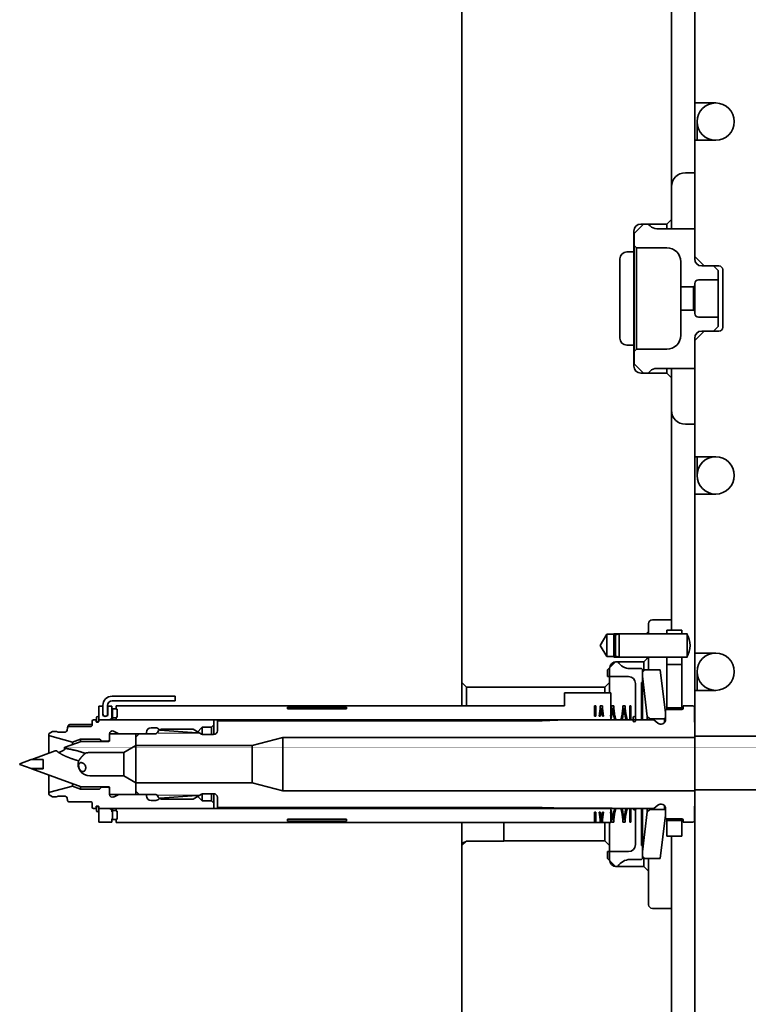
# Model space of a CAD drawing. Header units: millimetres. Extents: x 0 to 1189, y 0 to 841.
# Tile 17 of 28: x 868 to 947, y 303 to 409. Entities that reach past the tile are written whole.
import ezdxf

# ---------------------------------------------------------------- set-up
doc = ezdxf.new("R2010")
doc.units = ezdxf.units.MM
doc.layers.add('1', color=7, linetype='Continuous')

msp = doc.modelspace()

# ---------------------------------------------------------------- linework, layer by layer
at = {"layer": '1', "color": 253, "linetype": 'Continuous', "lineweight": 35}
for p, q in [((915.97, 419.85), (915.97, 337.35)), ((938.46, 413.1), (938.46, 387.1)), ((940.96, 392.1), (939.96, 392.1)), ((938.46, 387.1), (937.96, 386.6)), ((937.96, 386.6), (935.18, 386.6)), ((934.43, 385.85), (934.43, 383.6)), ((932.93, 382.85), (932.93, 374.35)), ((934.43, 383.6), (933.68, 383.6)), ((933.68, 373.6), (934.43, 373.6)), ((934.43, 373.6), (934.43, 371.34)), ((935.18, 370.59), (937.96, 370.59)), ((937.96, 370.59), (938.46, 370.09)), ((938.46, 370.09), (938.46, 344.1)), ((939.96, 365.1), (940.96, 365.1)), ((936.01, 343.7), (936.01, 342.85)), ((938.46, 344.1), (936.41, 344.1)), ((936.01, 342.85), (935.76, 342.6)), ((931.54, 342.55), (930.82, 341.35)), ((932.26, 342.55), (931.54, 342.55)), ((935.76, 342.6), (932.26, 342.6)), ((932.26, 342.6), (932.26, 342.55)), ((930.82, 341.35), (931.54, 340.15)), ((931.54, 340.15), (932.26, 340.15)), ((932.26, 340.15), (932.26, 340.09)), ((932.26, 340.09), (935.76, 340.09)), ((935.51, 339.6), (932.56, 339.6)), ((935.88, 339.97), (935.51, 339.6)), ((935.76, 340.09), (935.88, 339.97)), ((931.81, 338.85), (931.81, 337.35)), ((916.47, 336.85), (915.97, 337.35)), ((931.31, 336.85), (931.81, 337.35)), ((931.31, 336.85), (916.47, 336.85)), ((897.23, 334.71), (897.23, 334.52)), ((903.58, 334.71), (897.23, 334.71)), ((903.58, 334.52), (897.23, 334.52)), ((903.58, 334.52), (903.58, 334.71)), ((897.23, 322.67), (903.58, 322.67)), ((897.23, 322.67), (897.23, 322.48)), ((903.58, 322.48), (903.58, 322.67)), ((897.23, 322.48), (903.58, 322.48)), ((915.97, 322.32), (915.97, 320.13)), ((915.97, 319.85), (916.45, 320.32)), ((915.97, 319.85), (915.97, 303.6)), ((916.45, 320.32), (920.45, 320.32)), ((920.45, 320.32), (920.45, 320.35)), ((920.45, 320.35), (931.31, 320.35)), ((931.81, 319.85), (931.31, 320.35)), ((931.81, 319.85), (931.81, 318.34)), ((932.56, 317.59), (935.51, 317.59)), ((935.51, 317.59), (936.01, 317.09)), ((936.01, 317.09), (936.01, 313.5)), ((936.41, 313.1), (938.46, 313.1)), ((938.46, 313.1), (938.46, 303.6)), ((915.97, 303.6), (915.97, 237.35)), ((938.46, 303.6), (938.46, 244.1))]:
    msp.add_line(p, q, dxfattribs=at)
at = {"layer": '1', "color": 95, "linetype": 'Continuous', "lineweight": 35}
for p, q in [((940.96, 399.6), (940.96, 416.67)), ((940.96, 399.6), (943.21, 399.6)), ((940.96, 383.1), (940.96, 395.6)), ((940.96, 395.6), (943.21, 395.6)), ((941.96, 382.1), (940.96, 383.1)), ((943.56, 382.1), (941.96, 382.1)), ((943.96, 375.49), (943.96, 381.7)), ((940.96, 374.09), (941.96, 375.09)), ((941.96, 375.09), (943.56, 375.09)), ((940.96, 361.6), (940.96, 374.09)), ((943.21, 361.6), (940.96, 361.6)), ((940.96, 340.52), (940.96, 357.6)), ((943.21, 357.6), (940.96, 357.6)), ((943.21, 340.52), (940.96, 340.52)), ((940.96, 331.59), (940.96, 336.52)), ((943.21, 336.52), (940.96, 336.52)), ((955.96, 331.59), (940.96, 331.59)), ((940.96, 325.84), (953.09, 325.84)), ((940.96, 303.6), (940.96, 325.84)), ((940.96, 231.84), (940.96, 303.6))]:
    msp.add_line(p, q, dxfattribs=at)
at = {"layer": '1', "color": 3, "linetype": 'Continuous', "lineweight": 35}
for p, q in [((935.46, 386.6), (934.46, 385.6)), ((935.96, 386.6), (935.46, 386.6)), ((936.17, 386.39), (935.96, 386.6)), ((940.96, 386.1), (936.88, 386.1)), ((940.96, 382.85), (940.96, 386.1)), ((934.46, 385.6), (934.46, 384.3)), ((934.46, 384.3), (934.71, 384.05)), ((937.96, 384.05), (934.71, 384.05)), ((939.46, 379.85), (939.46, 382.55)), ((942.96, 382.1), (941.71, 382.1)), ((943.46, 381.6), (942.96, 382.1)), ((943.46, 380.6), (943.46, 381.6)), ((940.84, 379.85), (939.46, 379.85)), ((940.84, 379.85), (940.96, 379.97)), ((940.96, 380.2), (940.96, 379.97)), ((943.46, 380.6), (941.36, 380.6)), ((939.46, 374.65), (939.46, 377.35)), ((939.46, 377.35), (940.84, 377.35)), ((940.96, 377.22), (940.84, 377.35)), ((940.96, 377.22), (940.96, 377)), ((941.36, 376.6), (943.46, 376.6)), ((943.46, 375.6), (943.46, 376.6)), ((942.96, 375.1), (943.46, 375.6)), ((940.96, 371.1), (940.96, 374.35)), ((941.71, 375.1), (942.96, 375.1)), ((934.71, 373.15), (934.46, 372.9)), ((934.46, 372.9), (934.46, 371.6)), ((934.71, 373.15), (937.96, 373.15)), ((934.46, 371.6), (935.46, 370.6)), ((935.46, 370.6), (935.96, 370.6)), ((935.96, 370.6), (936.17, 370.8)), ((936.88, 371.1), (940.96, 371.1)), ((926.97, 334.87), (926.97, 336.25)), ((926.97, 336.25), (931.97, 336.25)), ((931.97, 336.25), (931.97, 333.37)), ((876.97, 334.83), (876.97, 333.37)), ((877.4, 334.83), (876.97, 334.83)), ((877.4, 334.83), (877.4, 333.83)), ((877.95, 333.83), (877.95, 334.83)), ((878.37, 334.83), (877.95, 334.83)), ((878.37, 333.51), (878.37, 334.83)), ((878.47, 334.55), (878.47, 333.58)), ((878.85, 334.55), (878.47, 334.55)), ((878.85, 334.49), (878.85, 334.87)), ((878.85, 334.87), (926.97, 334.87)), ((878.85, 334.49), (878.85, 334.55)), ((878.97, 334.49), (878.85, 334.49)), ((878.97, 334.49), (878.85, 334.49)), ((878.97, 333.64), (878.97, 334.49)), ((878.97, 333.64), (878.97, 334.49)), ((937.83, 334.47), (937.83, 333.39)), ((939.56, 334.47), (937.83, 334.47)), ((939.71, 334.62), (939.71, 334.85)), ((940.79, 334.85), (939.71, 334.85)), ((940.94, 334.7), (940.79, 334.85)), ((940.96, 331.47), (940.94, 334.7)), ((876.75, 333.59), (876.75, 333.25)), ((876.97, 333.59), (876.97, 333.25)), ((878.12, 333.37), (876.97, 333.37)), ((877.4, 333.83), (877.67, 333.72)), ((877.67, 333.72), (877.95, 333.83)), ((878.12, 333.37), (878.37, 333.51)), ((878.47, 333.58), (878.85, 333.58)), ((878.85, 333.64), (878.97, 333.64)), ((878.85, 333.58), (878.85, 333.64)), ((878.85, 333.64), (878.97, 333.64)), ((878.85, 333.37), (878.85, 333.64)), ((931.97, 333.37), (878.85, 333.37)), ((889.71, 333.26), (889.71, 332.17)), ((924.58, 333.26), (889.71, 333.26)), ((927.09, 333.35), (924.58, 333.26)), ((932.08, 333.35), (927.09, 333.35)), ((932.08, 333.37), (932.08, 333.35)), ((936.58, 333.37), (932.08, 333.37)), ((934.36, 333.25), (934.36, 333.59)), ((934.59, 333.25), (934.59, 333.59)), ((936.58, 333.37), (937.01, 333.01)), ((887.12, 332.35), (883.71, 332.35)), ((887.12, 332.35), (888.02, 331.82)), ((881.31, 331.84), (880.96, 331.49)), ((880.96, 331.49), (880.96, 330.6)), ((882.97, 331.84), (881.31, 331.84)), ((889.31, 331.77), (888.22, 331.77)), ((893.46, 330.6), (896.73, 331.47)), ((940.96, 331.47), (896.73, 331.47)), ((880.96, 330.6), (893.46, 330.6)), ((880.96, 326.6), (880.96, 325.7)), ((893.46, 326.6), (880.96, 326.6)), ((880.96, 325.7), (881.31, 325.35)), ((896.73, 325.72), (893.46, 326.6)), ((896.73, 325.72), (940.96, 325.72)), ((940.94, 322.5), (940.96, 325.72)), ((881.31, 325.35), (882.97, 325.35)), ((883.71, 324.85), (887.12, 324.85)), ((888.02, 325.37), (887.12, 324.85)), ((888.22, 325.42), (889.31, 325.42)), ((889.71, 325.02), (889.71, 323.93)), ((876.75, 324.08), (876.75, 323.98)), ((876.75, 323.94), (876.75, 323.6)), ((876.97, 323.94), (876.97, 323.6)), ((876.97, 323.82), (876.97, 322.36)), ((876.97, 323.82), (878.12, 323.82)), ((878.37, 323.68), (878.12, 323.82)), ((878.37, 323.47), (878.37, 323.68)), ((878.85, 323.62), (878.47, 323.62)), ((878.47, 323.62), (878.47, 322.64)), ((878.85, 323.55), (878.85, 323.82)), ((878.85, 323.82), (931.97, 323.82)), ((878.85, 323.55), (878.85, 323.62)), ((889.71, 323.93), (924.58, 323.93)), ((924.58, 323.93), (927.09, 323.85)), ((927.09, 323.85), (932.08, 323.85)), ((931.97, 323.82), (931.97, 322.32)), ((932.08, 323.85), (932.08, 323.83)), ((932.08, 323.83), (936.58, 323.83)), ((934.36, 323.77), (934.36, 323.83)), ((937.01, 324.19), (936.58, 323.83)), ((937.83, 323.8), (937.83, 322.72)), ((878.47, 323.55), (878.37, 323.55)), ((878.37, 323.47), (878.47, 323.47)), ((878.47, 322.71), (878.37, 322.71)), ((878.37, 322.36), (878.37, 322.71)), ((878.47, 322.71), (878.47, 323.47)), ((878.47, 322.64), (878.85, 322.64)), ((878.97, 323.55), (878.85, 323.55)), ((878.97, 323.55), (878.85, 323.55)), ((878.85, 322.7), (878.97, 322.7)), ((878.85, 322.64), (878.85, 322.7)), ((878.85, 322.32), (878.85, 322.7)), ((878.85, 322.7), (878.97, 322.7)), ((878.97, 322.7), (878.97, 323.55)), ((878.97, 322.7), (878.97, 323.55)), ((937.83, 322.72), (939.56, 322.72)), ((939.71, 322.35), (939.71, 322.57)), ((876.97, 322.36), (878.37, 322.36)), ((931.97, 322.32), (878.85, 322.32)), ((939.71, 322.35), (940.79, 322.35)), ((940.79, 322.35), (940.94, 322.5))]:
    msp.add_line(p, q, dxfattribs=at)
at = {"layer": '1', "color": 30, "linetype": 'Continuous', "lineweight": 35}
for p, q in [((937.97, 342.6), (937.97, 342.97)), ((939.56, 342.97), (937.97, 342.97)), ((939.56, 342.6), (939.56, 342.97)), ((937.97, 334.65), (937.97, 339.3)), ((939.56, 339.3), (937.97, 339.3)), ((939.56, 334.65), (939.56, 339.3)), ((930.2, 334.85), (930.33, 334.85)), ((930.2, 333.76), (930.2, 334.85)), ((930.33, 334.85), (930.33, 333.76)), ((930.81, 334.85), (931.06, 334.85)), ((932.04, 334.85), (932.28, 334.85)), ((933.24, 334.85), (933.49, 334.85)), ((933.98, 334.85), (933.98, 333.76)), ((933.98, 334.85), (934.11, 334.85)), ((934.11, 333.76), (934.11, 334.85)), ((937.97, 334.65), (939.56, 334.65)), ((930.2, 333.76), (930.33, 333.76)), ((930.69, 333.76), (930.82, 333.76)), ((931.05, 333.76), (931.18, 333.76)), ((931.92, 333.76), (932.04, 333.76)), ((932.27, 333.76), (932.39, 333.76)), ((933.13, 333.76), (933.26, 333.76)), ((933.49, 333.76), (933.61, 333.76)), ((933.98, 333.76), (934.11, 333.76)), ((930.2, 322.35), (930.2, 323.44)), ((930.33, 323.44), (930.2, 323.44)), ((930.33, 323.44), (930.33, 322.35)), ((930.82, 323.44), (930.69, 323.44)), ((931.18, 323.44), (931.05, 323.44)), ((932.04, 323.44), (931.92, 323.44)), ((932.39, 323.44), (932.27, 323.44)), ((933.26, 323.44), (933.14, 323.44)), ((933.61, 323.44), (933.49, 323.44)), ((933.98, 323.44), (933.98, 322.35)), ((934.11, 323.44), (933.98, 323.44)), ((934.11, 322.35), (934.11, 323.44)), ((937.97, 320.85), (937.97, 322.55)), ((937.97, 322.55), (939.56, 322.55)), ((939.56, 320.85), (939.56, 322.55)), ((930.33, 322.35), (930.2, 322.35)), ((930.93, 322.35), (930.81, 322.35)), ((931.06, 322.35), (930.93, 322.35)), ((932.28, 322.35), (932.04, 322.35)), ((933.49, 322.35), (933.25, 322.35)), ((934.11, 322.35), (933.98, 322.35)), ((939.56, 320.85), (937.97, 320.85))]:
    msp.add_line(p, q, dxfattribs=at)
at = {"layer": '1', "color": 11, "linetype": 'Continuous', "lineweight": 35}
for p, q in [((932.86, 342.6), (932.46, 342.49)), ((940.13, 342.6), (932.86, 342.6)), ((932.46, 339.59), (931.59, 338.72)), ((932.46, 340.2), (932.86, 340.1)), ((932.71, 339.59), (932.46, 339.59)), ((932.86, 340.1), (940.13, 340.1)), ((931.59, 338.72), (931.59, 338)), ((935.24, 338.85), (934.01, 338.85)), ((935.34, 338.75), (935.24, 338.85)), ((935.34, 337.35), (935.34, 338.75)), ((933.84, 338), (931.59, 338)), ((935.34, 337.35), (935.24, 337.35)), ((935.24, 337.35), (935.24, 333.47)), ((934.59, 333.47), (934.59, 337.25)), ((934.59, 333.47), (934.69, 333.37)), ((935.14, 333.37), (934.69, 333.37)), ((935.14, 333.37), (935.24, 333.47)), ((934.69, 323.82), (934.59, 323.72)), ((934.59, 319.95), (934.59, 323.72)), ((934.69, 323.82), (935.14, 323.82)), ((935.24, 323.72), (935.14, 323.82)), ((935.24, 323.72), (935.24, 319.85)), ((935.24, 319.85), (935.34, 319.85)), ((935.34, 318.45), (935.34, 319.85)), ((931.59, 319.2), (931.59, 318.47)), ((931.59, 319.2), (933.84, 319.2)), ((931.59, 318.47), (932.46, 317.6)), ((934.01, 318.35), (935.24, 318.35)), ((935.24, 318.35), (935.34, 318.45)), ((932.46, 317.6), (932.71, 317.6))]:
    msp.add_line(p, q, dxfattribs=at)
at = {"layer": '1', "color": 12, "linetype": 'Continuous', "lineweight": 35}
for p, q in [((935.34, 338.49), (935.59, 338.74)), ((935.34, 338.03), (935.34, 338.49)), ((935.59, 338.74), (937.26, 338.74)), ((937.26, 338.74), (937.83, 334.1)), ((935.34, 338.03), (935.87, 333.72)), ((936.15, 333.47), (935.87, 333.72)), ((936.15, 333.47), (937.71, 333.47)), ((937.71, 333.47), (937.83, 333.6)), ((937.83, 333.6), (937.83, 334.1)), ((935.87, 323.47), (936.15, 323.72)), ((937.71, 323.72), (936.15, 323.72)), ((937.83, 323.6), (937.71, 323.72)), ((937.83, 323.1), (937.83, 323.6)), ((935.87, 323.47), (935.34, 319.17)), ((937.83, 323.1), (937.26, 318.46)), ((935.34, 318.71), (935.34, 319.17)), ((935.59, 318.46), (935.34, 318.71)), ((937.26, 318.46), (935.59, 318.46))]:
    msp.add_line(p, q, dxfattribs=at)
at = {"layer": '1', "color": 192, "linetype": 'Continuous', "lineweight": 35}
for p, q in [((885.17, 335.89), (878.42, 335.89)), ((878.42, 335.39), (885.17, 335.39)), ((885.17, 335.39), (885.17, 335.89)), ((877.42, 333.99), (877.42, 334.89)), ((877.92, 334.89), (877.92, 333.99))]:
    msp.add_line(p, q, dxfattribs=at)
at = {"layer": '1', "color": 2, "linetype": 'Continuous', "lineweight": 35}
for p, q in [((876.27, 332.73), (876.27, 333.21)), ((876.64, 333.36), (876.42, 333.36)), ((876.69, 333.31), (876.69, 333.16)), ((876.92, 333.11), (876.74, 333.11)), ((876.97, 333.31), (876.97, 333.16)), ((889.34, 333.36), (877.02, 333.36)), ((889.34, 332.8), (889.34, 333.36)), ((872.01, 332.1), (871.66, 331.89)), ((872.01, 332.1), (872.39, 332.1)), ((872.43, 332.09), (872.62, 332.04)), ((873.58, 332.24), (873.62, 332.5)), ((873.62, 332.5), (873.62, 332.51)), ((873.77, 332.63), (876.17, 332.63)), ((876.18, 332.85), (873.87, 332.85)), ((876.17, 332.63), (876.27, 332.73)), ((878.55, 332.13), (879.13, 331.86)), ((883.09, 332.5), (882.59, 332.5)), ((883.52, 332.25), (887.52, 331.97)), ((888.09, 332.55), (887.52, 331.97)), ((889.09, 332.55), (888.09, 332.55)), ((889.09, 332.55), (889.34, 332.8)), ((871.61, 331.81), (871.61, 331.76)), ((874.15, 330.97), (871.73, 331.62)), ((873.33, 332.03), (872.67, 332.03)), ((875.1, 331.03), (873.36, 330.4)), ((874.15, 330.97), (875.02, 331.29)), ((877.02, 331.29), (875.02, 331.29)), ((878.07, 331.03), (875.1, 331.03)), ((877.26, 331.08), (877.09, 331.26)), ((878.05, 331.08), (877.26, 331.08)), ((878.05, 331.08), (878.12, 331.16)), ((878.12, 331.86), (878.12, 331.16)), ((878.17, 331.84), (878.12, 331.79)), ((878.12, 331.79), (878.12, 331.08)), ((880.86, 331.84), (878.17, 331.84)), ((882.09, 331.86), (879.13, 331.86)), ((880.96, 331.74), (880.86, 331.84)), ((880.96, 330.6), (880.96, 331.74)), ((882.09, 332), (882.09, 331.86)), ((872.31, 330.02), (869.8, 329.11)), ((879.67, 329.85), (880.96, 330.6)), ((869.73, 329.08), (868.49, 328.63)), ((871.01, 329.08), (869.73, 329.08)), ((871.02, 329.11), (869.8, 329.11)), ((871.01, 328.61), (871.01, 329.08)), ((871.02, 329.11), (871.02, 328.61)), ((879.67, 329.85), (876.01, 329.85)), ((868.49, 328.63), (868.49, 328.56)), ((868.49, 328.56), (869.73, 328.11)), ((869.73, 328.11), (871.01, 328.11)), ((869.8, 328.08), (875.1, 326.16)), ((869.8, 328.08), (871.02, 328.08)), ((871.02, 328.61), (871.01, 328.61)), ((871.01, 328.58), (871.02, 328.58)), ((871.01, 328.11), (871.01, 328.58)), ((871.02, 328.58), (871.02, 328.08)), ((876.01, 327.35), (879.67, 327.35)), ((880.96, 326.6), (879.67, 327.35)), ((871.73, 325.57), (874.15, 326.22)), ((875.02, 325.91), (874.15, 326.22)), ((875.02, 325.91), (877.02, 325.91)), ((875.1, 326.16), (878.07, 326.16)), ((877.09, 325.93), (877.26, 326.11)), ((877.26, 326.11), (878.05, 326.11)), ((878.12, 326.03), (878.05, 326.11)), ((878.12, 326.11), (878.12, 325.4)), ((878.12, 326.03), (878.12, 325.34)), ((880.96, 325.45), (880.96, 326.6)), ((871.61, 325.43), (871.61, 325.38)), ((871.66, 325.3), (872.01, 325.1)), ((872.39, 325.1), (872.01, 325.1)), ((872.62, 325.15), (872.43, 325.1)), ((872.67, 325.16), (873.33, 325.16)), ((873.62, 324.69), (873.58, 324.95)), ((878.12, 325.4), (878.17, 325.35)), ((878.17, 325.35), (880.86, 325.35)), ((879.13, 325.34), (878.55, 325.06)), ((879.13, 325.34), (882.09, 325.34)), ((880.86, 325.35), (880.96, 325.45)), ((882.09, 325.34), (882.09, 325.2)), ((882.59, 324.7), (883.09, 324.7)), ((887.52, 325.22), (883.52, 324.94)), ((887.52, 325.22), (888.09, 324.65)), ((888.09, 324.65), (889.09, 324.65)), ((889.34, 324.4), (889.09, 324.65)), ((876.17, 324.56), (873.77, 324.56)), ((876.27, 324.46), (876.17, 324.56)), ((876.27, 323.98), (876.27, 324.46)), ((876.42, 323.83), (876.64, 323.83)), ((876.69, 324.03), (876.69, 323.88)), ((876.74, 324.08), (876.92, 324.08)), ((876.97, 324.03), (876.97, 323.88)), ((877.02, 323.83), (889.34, 323.83)), ((889.34, 323.83), (889.34, 324.4))]:
    msp.add_line(p, q, dxfattribs=at)
at = {"layer": '1', "color": 251, "linetype": 'Continuous', "lineweight": 13}
for p, q in [((883.34, 331.93), (887.84, 331.93)), ((883.34, 325.26), (887.84, 325.26))]:
    msp.add_line(p, q, dxfattribs=at)
at = {"layer": '1', "color": 3, "linetype": 'Continuous', "lineweight": 35}
for centre in [(943.21, 397.6), (943.21, 359.6), (943.21, 338.52)]:
    msp.add_circle(centre, 2, dxfattribs=at)
at = {"layer": '1', "color": 95, "linetype": 'Continuous', "lineweight": 35}
for centre, radius, start, end in [((943.21, 397.6), 2, 270, 90), ((943.56, 381.7), 0.4, 0, 90), ((943.56, 375.49), 0.4, 270, 0), ((943.21, 359.6), 2, 270, 90), ((943.21, 338.52), 2, 270, 90)]:
    msp.add_arc(centre, radius, start, end, dxfattribs=at)
at = {"layer": '1', "color": 253, "linetype": 'Continuous', "lineweight": 35}
for centre, radius, start, end in [((939.96, 390.6), 1.5, 90, 180), ((935.18, 385.85), 0.75, 90, 180), ((933.68, 382.85), 0.75, 90, 180), ((933.68, 374.35), 0.75, 180, 270), ((935.18, 371.34), 0.75, 180, 270), ((939.96, 366.6), 1.5, 180, 270), ((936.41, 343.7), 0.4, 90, 180), ((932.56, 338.85), 0.75, 90, 180), ((932.56, 318.34), 0.75, 180, 270), ((936.41, 313.5), 0.4, 180, 270)]:
    msp.add_arc(centre, radius, start, end, dxfattribs=at)
at = {"layer": '1', "color": 3, "linetype": 'Continuous', "lineweight": 35}
for centre, radius, start, end in [((936.88, 387.1), 1, 225, 270), ((937.96, 382.55), 1.5, 0, 90), ((941.71, 382.85), 0.75, 180, 270), ((941.36, 380.2), 0.4, 90, 180), ((941.36, 377), 0.4, 180, 270), ((937.96, 374.65), 1.5, 270, 0), ((941.71, 374.35), 0.75, 90, 180), ((936.88, 370.1), 1, 90, 135), ((939.56, 334.62), 0.15, 270, 0), ((876.86, 333.59), 0.114, 0, 180), ((876.86, 333.25), 0.114, 180, 0), ((934.47, 333.59), 0.114, 0, 180), ((934.47, 333.25), 0.114, 180, 0), ((937.33, 333.39), 0.5, 230, 0), ((882.97, 332.24), 0.4, 270, 338.1687), ((883.71, 331.95), 0.4, 90, 158.1687), ((889.31, 332.17), 0.4, 270, 0), ((888.22, 332.17), 0.4, 240, 270), ((882.97, 324.95), 0.4, 21.8313, 90), ((883.71, 325.25), 0.4, 201.8313, 270), ((888.22, 325.02), 0.4, 90, 120), ((889.31, 325.02), 0.4, 0, 90), ((876.86, 323.94), 0.114, 0, 180), ((876.86, 323.6), 0.114, 180, 0), ((937.33, 323.8), 0.5, 0, 130), ((939.56, 322.57), 0.15, 0, 90)]:
    msp.add_arc(centre, radius, start, end, dxfattribs=at)
at = {"layer": '1', "color": 11, "linetype": 'Continuous', "lineweight": 35}
for centre, radius, start, end in [((937.96, 341.35), 2.5, 330, 30), ((934.01, 340.35), 1.5, 210.1103, 270), ((933.84, 337.25), 0.75, 0, 90), ((933.84, 319.95), 0.75, 270, 0), ((934.01, 316.85), 1.5, 90, 149.8897)]:
    msp.add_arc(centre, radius, start, end, dxfattribs=at)
at = {"layer": '1', "color": 192, "linetype": 'Continuous', "lineweight": 35}
for centre, radius, start, end in [((878.42, 334.89), 1, 90, 180), ((878.42, 334.89), 0.5, 90, 180), ((877.67, 333.99), 0.25, 180, 0)]:
    msp.add_arc(centre, radius, start, end, dxfattribs=at)
at = {"layer": '1', "color": 30, "linetype": 'Continuous', "lineweight": 35}
for centre, radius, start, end in [((925.75, 334.85), 5.06, 347.5552, 0), ((925.87, 334.85), 5.07, 347.5849, 357.4559), ((936, 334.85), 5.06, 182.5471, 192.4299), ((936.12, 334.85), 5.06, 180, 192.4299), ((926.97, 334.85), 5.06, 347.5701, 0), ((927.1, 334.85), 5.06, 347.5701, 357.4537), ((937.21, 334.85), 5.06, 182.5463, 192.4299), ((937.34, 334.85), 5.06, 180, 192.4299), ((927.94, 334.85), 5.3, 348.1376, 0), ((928.06, 334.88), 5.31, 347.7307, 357.3363), ((938.43, 334.85), 5.06, 182.3497, 192.4299), ((938.56, 334.85), 5.06, 180, 192.4299), ((925.75, 322.35), 5.06, 0, 12.4448), ((925.62, 322.35), 5.31, 0, 11.8499), ((936, 322.35), 5.06, 167.5701, 180), ((936.12, 322.35), 5.06, 167.5701, 180), ((926.97, 322.35), 5.06, 0, 12.4299), ((927.1, 322.35), 5.06, 2.5463, 12.4299), ((937.21, 322.35), 5.06, 167.5701, 177.4537), ((937.34, 322.35), 5.06, 167.5701, 180), ((928.19, 322.35), 5.06, 0, 12.4299), ((928.31, 322.35), 5.06, 2.5463, 12.4299), ((938.43, 322.35), 5.06, 167.5701, 177.4537), ((938.56, 322.35), 5.06, 167.5701, 180)]:
    msp.add_arc(centre, radius, start, end, dxfattribs=at)
at = {"layer": '1', "color": 2, "linetype": 'Continuous', "lineweight": 35}
for centre, radius, start, end in [((876.42, 333.21), 0.15, 90, 180), ((876.64, 333.31), 0.05, 0, 90), ((876.74, 333.16), 0.05, 180, 270), ((876.92, 333.16), 0.05, 270, 0), ((877.02, 333.31), 0.05, 90, 180), ((872.39, 331.95), 0.15, 75, 90), ((872.67, 332.23), 0.2, 255, 270), ((873.33, 332.28), 0.25, 270, 350), ((873.87, 332.7), 0.15, 90, 145.9118), ((878.42, 331.86), 0.3, 65, 180), ((882.59, 332), 0.5, 90, 180), ((883.09, 332), 0.5, 30.9477, 90), ((871.71, 331.81), 0.1, 120, 180), ((871.76, 331.76), 0.15, 180, 255), ((877.02, 331.19), 0.1, 45, 90), ((878.07, 331.08), 0.05, 270, 0), ((876.01, 328.6), 1.25, 163.8564, 270), ((876.01, 328.6), 1.25, 90, 112.119), ((877.02, 326.01), 0.1, 270, 315), ((878.07, 326.11), 0.05, 0, 90), ((871.76, 325.43), 0.15, 105, 180), ((871.71, 325.38), 0.1, 180, 240), ((872.39, 325.25), 0.15, 270, 285), ((872.67, 324.96), 0.2, 90, 105), ((873.33, 324.91), 0.25, 10, 90), ((878.42, 325.34), 0.3, 180, 295), ((882.59, 325.2), 0.5, 180, 270), ((883.09, 325.2), 0.5, 270, 329.0523), ((876.42, 323.98), 0.15, 180, 270), ((876.64, 323.88), 0.05, 270, 0), ((876.74, 324.03), 0.05, 90, 180), ((876.92, 324.03), 0.05, 0, 90), ((877.02, 323.88), 0.05, 180, 270)]:
    msp.add_arc(centre, radius, start, end, dxfattribs=at)
at = {"layer": '1', "color": 95, "linetype": 'Continuous', "lineweight": 35}
for points, knots in [([(940.96, 399.6), (940.96, 399.48), (940.96, 398.57), (940.96, 396.79), (940.96, 395.6)], [0, 0, 0.02865, 0.256199, 0.701446, 1, 1]), ([(940.96, 361.6), (940.96, 360.4), (940.96, 358.62), (940.96, 358.05), (940.96, 357.6)], [0, 0, 0.298554, 0.743801, 0.885637, 1, 1]), ([(940.96, 336.52), (940.96, 337.69), (940.96, 339.47), (940.96, 340.05), (940.96, 340.52)], [0, 0, 0.292571, 0.738399, 0.882757, 1, 1]), ([(940.96, 325.84), (940.96, 325.98), (940.96, 327), (940.96, 328.66)], [0, 0, 0.048674, 0.410665, 1, 1])]:
    msp.add_open_spline(points, degree=1, knots=knots, dxfattribs=at)
at = {"layer": '1', "color": 3, "linetype": 'Continuous', "lineweight": 35}
for points, knots in [([(941.21, 397.6), (941.21, 397.09), (941.21, 395.6)], [0, 0, 0.25338, 1, 1]), ([(934.46, 372.9), (934.46, 373.33), (934.46, 374.56), (934.46, 375.43), (934.46, 377.48), (934.46, 379.71), (934.46, 381.76), (934.46, 383.33), (934.46, 384.19), (934.46, 384.3)], [0, 0, 0.038045, 0.146413, 0.222175, 0.402408, 0.597498, 0.777745, 0.915708, 0.990383, 1, 1]), ([(934.71, 384.05), (934.71, 383.94), (934.71, 383.13), (934.71, 382.45), (934.71, 380.68), (934.71, 379.66), (934.71, 377.53), (934.71, 375.57), (934.71, 374.06), (934.71, 373.25), (934.71, 373.15)], [0, 0, 0.009603, 0.084264, 0.146443, 0.308656, 0.402452, 0.597545, 0.777785, 0.915736, 0.990393, 1, 1]), ([(939.46, 377.44), (939.46, 377.77), (939.46, 378.84), (939.46, 379.36), (939.46, 379.85)], [0, 0, 0.137555, 0.581663, 0.796651, 1, 1]), ([(940.84, 377.35), (940.84, 377.47), (940.84, 378.32), (940.84, 379.37), (940.84, 379.85)], [0, 0, 0.049493, 0.388702, 0.811701, 1, 1]), ([(940.96, 379.97), (940.96, 379.87), (940.96, 379.12), (940.96, 378.6), (940.96, 377.62), (940.96, 377.22)], [0, 0, 0.038049, 0.308649, 0.499992, 0.853561, 1, 1]), ([(943.46, 380.6), (943.46, 380.47), (943.46, 379.6), (943.46, 378.25), (943.46, 377.06), (943.46, 376.6)], [0, 0, 0.030158, 0.25, 0.586827, 0.883025, 1, 1]), ([(941.21, 361.6), (941.21, 360.1), (941.21, 359.6)], [0, 0, 0.74662, 1, 1]), ([(941.21, 338.52), (941.21, 338.39), (941.21, 337.38), (941.21, 336.52)], [0, 0, 0.064604, 0.571285, 1, 1]), ([(877.42, 334.83), (877.42, 334.83), (877.42, 334.83), (877.41, 334.83), (877.41, 334.83), (877.4, 334.83), (877.4, 334.83), (877.4, 334.83)], [0, 0, 0.01546, 0.243217, 0.440141, 0.610004, 0.749038, 0.938212, 1, 1]), ([(877.95, 334.83), (877.94, 334.83), (877.94, 334.83), (877.94, 334.83), (877.93, 334.83), (877.93, 334.83), (877.93, 334.83)], [0, 0, 0.243255, 0.382246, 0.552152, 0.749036, 0.97298, 1, 1]), ([(896.73, 328.6), (896.73, 329.48), (896.73, 330.92), (896.73, 331.47)], [0, 0, 0.309017, 0.809017, 1, 1]), ([(940.96, 328.66), (940.96, 329.53), (940.96, 330.94), (940.96, 331.47)], [0, 0, 0.310501, 0.809958, 1, 1]), ([(880.96, 328.6), (880.96, 330.01), (880.96, 330.6)], [0, 0, 0.707106, 1, 1]), ([(893.46, 328.6), (893.46, 330.01), (893.46, 330.6)], [0, 0, 0.707106, 1, 1]), ([(880.96, 326.6), (880.96, 326.75), (880.96, 327.83), (880.96, 328.6)], [0, 0, 0.076119, 0.617316, 1, 1]), ([(893.46, 326.6), (893.46, 327.18), (893.46, 328.6)], [0, 0, 0.292891, 1, 1]), ([(896.73, 325.72), (896.73, 326.27), (896.73, 326.91), (896.73, 328.6)], [0, 0, 0.190981, 0.41221, 1, 1]), ([(876.75, 323.98), (876.76, 324.04), (876.81, 324.08)], [0, 0, 0.499066, 1, 1]), ([(876.91, 324.08), (876.96, 324.04), (876.97, 323.98)], [0, 0, 0.500934, 1, 1]), ([(934.36, 323.77), (934.47, 323.66), (934.59, 323.77)], [0, 0, 0.500094, 1, 1])]:
    msp.add_open_spline(points, degree=1, knots=knots, dxfattribs=at)
at = {"layer": '1', "color": 253, "linetype": 'Continuous', "lineweight": 35}
for points, knots in [([(938.46, 387.1), (938.46, 386.65), (938.46, 386.1)], [0, 0, 0.449415, 1, 1]), ([(934.43, 383.6), (934.43, 383.49), (934.43, 382.64), (934.43, 381.94), (934.43, 380.14), (934.43, 379.12), (934.43, 377.05), (934.43, 376.1), (934.43, 374.55), (934.43, 373.7), (934.43, 373.6)], [0, 0, 0.010922, 0.09549, 0.165431, 0.345489, 0.447734, 0.654507, 0.750001, 0.90451, 0.989074, 1, 1]), ([(938.46, 371.1), (938.46, 370.54), (938.46, 370.09)], [0, 0, 0.550584, 1, 1]), ([(938.46, 342.97), (938.46, 343.59), (938.46, 344.1)], [0, 0, 0.552513, 1, 1]), ([(931.54, 342.55), (931.54, 342.43), (931.54, 341.61), (931.54, 341.08), (931.54, 340.26), (931.54, 340.15)], [0, 0, 0.049515, 0.388736, 0.611264, 0.950485, 1, 1]), ([(932.26, 340.15), (932.26, 340.26), (932.26, 341.08), (932.26, 342.09), (932.26, 342.55)], [0, 0, 0.049515, 0.388736, 0.811743, 1, 1]), ([(935.51, 339.6), (935.51, 339.49), (935.51, 338.66)], [0, 0, 0.11255, 1, 1]), ([(936.01, 340.07), (935.96, 340.03), (935.9, 339.98), (935.89, 339.97), (935.89, 339.97), (935.88, 339.97), (935.88, 339.97)], [0, 0, 0.423291, 0.850095, 0.932629, 0.961859, 0.995621, 1, 1]), ([(936.01, 340.07), (936.01, 339.84), (936.01, 338.74)], [0, 0, 0.169207, 1, 1]), ([(915.97, 334.87), (915.97, 335.73), (915.97, 336.93), (915.97, 337.35)], [0, 0, 0.348391, 0.833172, 1, 1]), ([(931.81, 337.35), (931.81, 337.22), (931.81, 336.25)], [0, 0, 0.113255, 1, 1]), ([(916.47, 336.85), (916.47, 336.72), (916.47, 335.71), (916.47, 334.87)], [0, 0, 0.064977, 0.572879, 1, 1]), ([(920.45, 320.35), (920.45, 320.86), (920.45, 322.32)], [0, 0, 0.25797, 1, 1]), ([(931.31, 320.35), (931.31, 320.47), (931.31, 321.48), (931.31, 322.32)], [0, 0, 0.065003, 0.572904, 1, 1]), ([(931.81, 322.32), (931.81, 321.46), (931.81, 320.26), (931.81, 319.85)], [0, 0, 0.34839, 0.833159, 1, 1]), ([(938.46, 313.1), (938.46, 313.2), (938.46, 314.03), (938.46, 315.65), (938.46, 317.96), (938.46, 320.85)], [0, 0, 0.013524, 0.120616, 0.329027, 0.627517, 1, 1]), ([(916.45, 320.32), (916.43, 320.3), (916.41, 320.29), (916.38, 320.27), (916.38, 320.27), (916.37, 320.26), (916.36, 320.26), (916.36, 320.26), (916.34, 320.25), (916.33, 320.24), (916.25, 320.21), (916.17, 320.18), (916.08, 320.15), (915.97, 320.12)], [0, 0, 0.045299, 0.094783, 0.150005, 0.164848, 0.179833, 0.195364, 0.211056, 0.243694, 0.277749, 0.427249, 0.598178, 0.789412, 1, 1]), ([(935.51, 318.53), (935.51, 318.01), (935.51, 317.59)], [0, 0, 0.551978, 1, 1]), ([(936.01, 318.46), (936.01, 317.71), (936.01, 317.09)], [0, 0, 0.550536, 1, 1])]:
    msp.add_open_spline(points, degree=1, knots=knots, dxfattribs=at)
for points in [[(937.96, 386.6), (937.96, 386.1)], [(937.96, 371.1), (937.96, 370.59)], [(936.01, 342.85), (936.01, 342.6)], [(935.76, 342.6), (935.76, 342.6)], [(935.76, 340.1), (935.76, 340.09)], [(936.01, 340.1), (936.01, 340.07)], [(931.31, 336.25), (931.31, 336.85)], [(915.97, 319.85), (915.97, 320.12)]]:
    msp.add_open_spline(points, degree=1, dxfattribs=at)
at = {"layer": '1', "color": 95, "linetype": 'Continuous', "lineweight": 35}
for points in [[(941.96, 382.1), (941.96, 382.1)], [(941.96, 375.09), (941.96, 375.1)], [(940.96, 331.47), (940.96, 331.59)]]:
    msp.add_open_spline(points, degree=1, dxfattribs=at)
at = {"layer": '1', "color": 3, "linetype": 'Continuous', "lineweight": 35}
for points in [[(939.46, 377.35), (939.46, 377.44)], [(876.75, 333.11), (876.75, 333.25)], [(877.4, 333.83), (877.48, 333.83)], [(877.87, 333.83), (877.95, 333.83)], [(878.12, 333.36), (878.12, 333.37)], [(878.37, 333.51), (878.37, 333.36)], [(878.47, 333.36), (878.47, 333.58)], [(878.85, 333.36), (878.85, 333.37)], [(931.97, 333.35), (931.97, 333.37)], [(876.75, 323.94), (876.75, 323.98)], [(878.12, 323.82), (878.12, 323.83)], [(878.37, 323.83), (878.37, 323.68)], [(878.47, 323.62), (878.47, 323.83)], [(878.85, 323.82), (878.85, 323.83)], [(931.97, 323.82), (931.97, 323.85)]]:
    msp.add_open_spline(points, degree=1, dxfattribs=at)
at = {"layer": '1', "color": 11, "linetype": 'Continuous', "lineweight": 35}
for points, knots in [([(932.46, 342.49), (932.46, 342.06), (932.46, 341.09), (932.46, 340.31), (932.46, 340.2)], [0, 0, 0.189133, 0.613495, 0.951986, 1, 1]), ([(932.86, 342.6), (932.86, 342.47), (932.86, 341.62), (932.86, 341.07), (932.86, 340.22), (932.86, 340.1)], [0, 0, 0.049494, 0.388697, 0.61122, 0.950465, 1, 1]), ([(940.13, 342.6), (940.13, 342.47), (940.13, 341.62), (940.13, 341.07), (940.13, 340.22), (940.13, 340.1)], [0, 0, 0.049494, 0.388697, 0.61122, 0.950465, 1, 1]), ([(935.34, 337.35), (935.34, 337.23), (935.34, 336.29), (935.34, 335.49), (935.34, 333.36)], [0, 0, 0.030119, 0.266108, 0.465519, 1, 1]), ([(935.34, 323.83), (935.34, 321.7), (935.34, 320.32), (935.34, 319.85)], [0, 0, 0.534484, 0.880366, 1, 1])]:
    msp.add_open_spline(points, degree=1, knots=knots, dxfattribs=at)
at = {"layer": '1', "color": 30, "linetype": 'Continuous', "lineweight": 35}
for points in [[(937.97, 339.3), (937.97, 340.1)], [(939.56, 339.3), (939.56, 340.1)], [(937.97, 334.47), (937.97, 334.65)], [(939.56, 334.47), (939.56, 334.65)], [(933.98, 333.37), (933.98, 333.76)], [(934.11, 333.37), (934.11, 333.76)], [(933.98, 323.44), (933.98, 323.83)], [(934.11, 323.44), (934.11, 323.83)], [(937.97, 322.72), (937.97, 322.55)], [(939.56, 322.72), (939.56, 322.55)]]:
    msp.add_open_spline(points, degree=1, dxfattribs=at)
for points, knots in [([(932.04, 333.76), (932.04, 333.73), (932.03, 333.69), (932.01, 333.64), (932.01, 333.6), (932, 333.57), (931.99, 333.53), (931.98, 333.49), (931.97, 333.49)], [0, 0, 0.108767, 0.245566, 0.438445, 0.555807, 0.686764, 0.831181, 0.988993, 1, 1]), ([(932.27, 333.76), (932.28, 333.73), (932.28, 333.69), (932.3, 333.64), (932.31, 333.6), (932.31, 333.57), (932.32, 333.53), (932.34, 333.49), (932.37, 333.37)], [0, 0, 0.076508, 0.172734, 0.308407, 0.391011, 0.483128, 0.584658, 0.695721, 1, 1]), ([(932.5, 333.37), (932.46, 333.49), (932.44, 333.57), (932.42, 333.64), (932.41, 333.69), (932.4, 333.73), (932.4, 333.74), (932.4, 333.75), (932.39, 333.75), (932.39, 333.76)], [0, 0, 0.308211, 0.51788, 0.690118, 0.824962, 0.922114, 0.95621, 0.980513, 0.995078, 1, 1]), ([(933.13, 333.76), (933.12, 333.72), (933.11, 333.68), (933.11, 333.67), (933.11, 333.65), (933.1, 333.64), (933.1, 333.63), (933.1, 333.63), (933.08, 333.55), (933.06, 333.47), (933.03, 333.37)], [0, 0, 0.081351, 0.183827, 0.216013, 0.269288, 0.288379, 0.308022, 0.32836, 0.513498, 0.738717, 1, 1]), ([(933.16, 333.37), (933.19, 333.48), (933.21, 333.56), (933.23, 333.63), (933.24, 333.66), (933.24, 333.7), (933.25, 333.71), (933.25, 333.72), (933.25, 333.72), (933.25, 333.72), (933.26, 333.76)], [0, 0, 0.280966, 0.498803, 0.677837, 0.75279, 0.847038, 0.88583, 0.897586, 0.90869, 0.919142, 1, 1]), ([(933.49, 333.76), (933.49, 333.73), (933.5, 333.69), (933.52, 333.64), (933.52, 333.6), (933.53, 333.57), (933.54, 333.53), (933.55, 333.49), (933.59, 333.37)], [0, 0, 0.076503, 0.172724, 0.308389, 0.390989, 0.483099, 0.584624, 0.69568, 1, 1]), ([(933.71, 333.37), (933.68, 333.49), (933.66, 333.57), (933.64, 333.64), (933.63, 333.69), (933.62, 333.73), (933.62, 333.74), (933.61, 333.75), (933.61, 333.75), (933.61, 333.76)], [0, 0, 0.308211, 0.51788, 0.690118, 0.824962, 0.922114, 0.95621, 0.980467, 0.995078, 1, 1]), ([(931.98, 323.7), (932.01, 323.56), (932.03, 323.5), (932.04, 323.47), (932.04, 323.45), (932.04, 323.44), (932.04, 323.44), (932.04, 323.44)], [0, 0, 0.549139, 0.745329, 0.88668, 0.936288, 0.971647, 0.992838, 1, 1]), ([(932.37, 323.82), (932.34, 323.7), (932.31, 323.62), (932.3, 323.56), (932.28, 323.5), (932.28, 323.47), (932.27, 323.45), (932.27, 323.44), (932.27, 323.44), (932.27, 323.44)], [0, 0, 0.308211, 0.51783, 0.690118, 0.824962, 0.922114, 0.95621, 0.980467, 0.995078, 1, 1]), ([(932.39, 323.44), (932.4, 323.47), (932.41, 323.5), (932.42, 323.55), (932.43, 323.59), (932.44, 323.62), (932.45, 323.66), (932.46, 323.7), (932.49, 323.82)], [0, 0, 0.076507, 0.172733, 0.308406, 0.391009, 0.483074, 0.584657, 0.695664, 1, 1]), ([(933.03, 323.82), (933.07, 323.7), (933.09, 323.62), (933.11, 323.56), (933.12, 323.5), (933.13, 323.45), (933.13, 323.44), (933.14, 323.44)], [0, 0, 0.308169, 0.517853, 0.690099, 0.824999, 0.956253, 0.995077, 1, 1]), ([(933.26, 323.44), (933.25, 323.47), (933.25, 323.5), (933.23, 323.55), (933.22, 323.59), (933.22, 323.62), (933.21, 323.66), (933.19, 323.7), (933.16, 323.82)], [0, 0, 0.076507, 0.172686, 0.308357, 0.390961, 0.483076, 0.584659, 0.695665, 1, 1]), ([(933.59, 323.82), (933.55, 323.7), (933.53, 323.62), (933.52, 323.56), (933.5, 323.5), (933.49, 323.45), (933.49, 323.44), (933.49, 323.44)], [0, 0, 0.308155, 0.517828, 0.690067, 0.82496, 0.956208, 0.99503, 1, 1]), ([(933.61, 323.44), (933.62, 323.47), (933.63, 323.5), (933.64, 323.55), (933.65, 323.59), (933.66, 323.62), (933.67, 323.66), (933.68, 323.7), (933.71, 323.82)], [0, 0, 0.076508, 0.172734, 0.308407, 0.391011, 0.483075, 0.584659, 0.695721, 1, 1])]:
    msp.add_open_spline(points, degree=1, knots=knots, dxfattribs=at)
at = {"layer": '1', "color": 11, "linetype": 'Continuous', "lineweight": 35}
for points in [[(934.69, 333.37), (934.69, 333.37)], [(935.14, 333.37), (935.14, 333.37)], [(935.24, 333.47), (935.24, 333.37)], [(934.59, 323.72), (934.59, 323.83)], [(934.69, 323.83), (934.69, 323.82)], [(935.14, 323.82), (935.14, 323.83)], [(935.24, 323.83), (935.24, 323.72)]]:
    msp.add_open_spline(points, degree=1, dxfattribs=at)
at = {"layer": '1', "color": 12, "linetype": 'Continuous', "lineweight": 35}
for points in [[(935.87, 333.37), (935.87, 333.72)], [(936.15, 333.37), (936.15, 333.47)], [(937.71, 333.06), (937.71, 333.47)], [(935.87, 323.47), (935.87, 323.83)], [(936.15, 323.72), (936.15, 323.83)], [(937.71, 323.72), (937.71, 324.13)]]:
    msp.add_open_spline(points, degree=1, dxfattribs=at)
at = {"layer": '1', "color": 2, "linetype": 'Continuous', "lineweight": 35}
for points, knots in [([(873.77, 332.63), (873.76, 332.63), (873.75, 332.63), (873.74, 332.63), (873.73, 332.62), (873.73, 332.62), (873.72, 332.62), (873.71, 332.62), (873.7, 332.61), (873.69, 332.61), (873.69, 332.6), (873.68, 332.6), (873.68, 332.59), (873.67, 332.59), (873.66, 332.58), (873.65, 332.57), (873.65, 332.57), (873.65, 332.56), (873.64, 332.55), (873.64, 332.54), (873.63, 332.53), (873.63, 332.52), (873.63, 332.52), (873.63, 332.51), (873.62, 332.5)], [0, 0, 0.062859, 0.125024, 0.156235, 0.187385, 0.218492, 0.250016, 0.312592, 0.374694, 0.405959, 0.437199, 0.468538, 0.499921, 0.562411, 0.624781, 0.655796, 0.687117, 0.718494, 0.750028, 0.81243, 0.874561, 0.905681, 0.937126, 0.968538, 1, 1]), ([(873.74, 332.78), (873.72, 332.76), (873.71, 332.73), (873.68, 332.68), (873.66, 332.63), (873.64, 332.58), (873.63, 332.54), (873.63, 332.52), (873.63, 332.51)], [0, 0, 0.105244, 0.209557, 0.393553, 0.577111, 0.74278, 0.908634, 0.954198, 1, 1]), ([(873.75, 332.79), (873.75, 332.78), (873.74, 332.78)], [0, 0, 0.495254, 1, 1]), ([(876.25, 332.89), (876.25, 332.89), (876.25, 332.89), (876.24, 332.88), (876.23, 332.87), (876.22, 332.86), (876.2, 332.86), (876.19, 332.85), (876.18, 332.85)], [0, 0, 0.013256, 0.02678, 0.174336, 0.340718, 0.527692, 0.711988, 0.853271, 1, 1]), ([(876.27, 332.93), (876.27, 332.91), (876.26, 332.89)], [0, 0, 0.533611, 1, 1]), ([(871.61, 329.77), (871.61, 330.58), (871.61, 331.62), (871.61, 331.76)], [0, 0, 0.406971, 0.930042, 1, 1]), ([(872.45, 330.02), (872.45, 330.03), (872.45, 330.03), (872.44, 330.03), (872.44, 330.03), (872.43, 330.03), (872.43, 330.03), (872.42, 330.04), (872.42, 330.04), (872.41, 330.04), (872.4, 330.04), (872.39, 330.04), (872.38, 330.03), (872.36, 330.03), (872.34, 330.03), (872.33, 330.02), (872.31, 330.02)], [0, 0, 0.031837, 0.063129, 0.094915, 0.126011, 0.157493, 0.189035, 0.220831, 0.25192, 0.313849, 0.376228, 0.43922, 0.501846, 0.626213, 0.750278, 0.874912, 1, 1]), ([(872.45, 330.02), (872.68, 329.83), (873.06, 329.61), (873.57, 329.37), (874.17, 329.15), (874.81, 328.94)], [0, 0, 0.113989, 0.282353, 0.495993, 0.740807, 1, 1]), ([(873.16, 330.07), (873.14, 330.05), (873.11, 330.03), (873.05, 330), (872.99, 329.97), (872.93, 329.94), (872.87, 329.92), (872.8, 329.89), (872.74, 329.87), (872.66, 329.84)], [0, 0, 0.059444, 0.119192, 0.236586, 0.35474, 0.477863, 0.601099, 0.72987, 0.858323, 1, 1]), ([(873.45, 330.28), (873.43, 330.26), (873.4, 330.24), (873.37, 330.21), (873.33, 330.18), (873.29, 330.15), (873.25, 330.12), (873.21, 330.09), (873.16, 330.07)], [0, 0, 0.084229, 0.172484, 0.295903, 0.425482, 0.568606, 0.715835, 0.856474, 1, 1]), ([(873.36, 330.4), (873.35, 330.4), (873.34, 330.39), (873.33, 330.39), (873.32, 330.38), (873.31, 330.38), (873.31, 330.37), (873.3, 330.37), (873.3, 330.36), (873.29, 330.36), (873.29, 330.35), (873.29, 330.35), (873.29, 330.34), (873.28, 330.34), (873.28, 330.34), (873.28, 330.34), (873.28, 330.33), (873.28, 330.33), (873.28, 330.33), (873.28, 330.33), (873.28, 330.32), (873.28, 330.32), (873.28, 330.32), (873.28, 330.32), (873.28, 330.31), (873.29, 330.31), (873.29, 330.31), (873.29, 330.31), (873.29, 330.31), (873.29, 330.31), (873.3, 330.3), (873.3, 330.3), (873.3, 330.3), (873.31, 330.3), (873.31, 330.3), (873.32, 330.3), (873.32, 330.3)], [0, 0, 0.061976, 0.123933, 0.186143, 0.247933, 0.310369, 0.372597, 0.404052, 0.43514, 0.466611, 0.497563, 0.52871, 0.559434, 0.575036, 0.590534, 0.60629, 0.622172, 0.637897, 0.653684, 0.669432, 0.685279, 0.700875, 0.7166, 0.732471, 0.748072, 0.763988, 0.779745, 0.795293, 0.81133, 0.826792, 0.842632, 0.858449, 0.874008, 0.905695, 0.937208, 0.968273, 1, 1]), ([(875.54, 329.75), (874.77, 330), (874, 330.18), (873.32, 330.3)], [0, 0, 0.353557, 0.698212, 1, 1]), ([(880.96, 330.6), (880.96, 330.47), (880.96, 329.6), (880.96, 328.25), (880.96, 327.06), (880.96, 326.6)], [0, 0, 0.030138, 0.24997, 0.586794, 0.883004, 1, 1]), ([(875.54, 329.75), (875.51, 329.74), (875.49, 329.72), (875.46, 329.7), (875.45, 329.69), (875.44, 329.68), (875.42, 329.67), (875.41, 329.66), (875.38, 329.63), (875.35, 329.61), (875.34, 329.6), (875.34, 329.59), (875.33, 329.58), (875.32, 329.57), (875.31, 329.56), (875.29, 329.54), (875.26, 329.51), (875.22, 329.47), (875.22, 329.46), (875.21, 329.45), (875.2, 329.44), (875.19, 329.43), (875.17, 329.41), (875.16, 329.39), (875.12, 329.35), (875.09, 329.31), (875.07, 329.29), (875.06, 329.27), (875.04, 329.25), (875.02, 329.23), (874.99, 329.19), (874.96, 329.15), (874.96, 329.14), (874.95, 329.13), (874.94, 329.12), (874.94, 329.11), (874.92, 329.1), (874.91, 329.08), (874.9, 329.06), (874.88, 329.04), (874.88, 329.03), (874.87, 329.03), (874.87, 329.02), (874.85, 329), (874.84, 328.98), (874.83, 328.97), (874.83, 328.97), (874.83, 328.96), (874.82, 328.96), (874.82, 328.95), (874.82, 328.95), (874.81, 328.95), (874.81, 328.94), (874.81, 328.94)], [0, 0, 0.033723, 0.057682, 0.084879, 0.099676, 0.115095, 0.1312, 0.14788, 0.183186, 0.221082, 0.230946, 0.240957, 0.251088, 0.2613, 0.282018, 0.303153, 0.346694, 0.391987, 0.403605, 0.415309, 0.427041, 0.43883, 0.462465, 0.486194, 0.533938, 0.582051, 0.6063, 0.630363, 0.654077, 0.677488, 0.723208, 0.767462, 0.778261, 0.78888, 0.799303, 0.809515, 0.829275, 0.848223, 0.866327, 0.891902, 0.89999, 0.907747, 0.915218, 0.942119, 0.964189, 0.96898, 0.973425, 0.977525, 0.981307, 0.987792, 0.992967, 0.996783, 0.999275, 1, 1]), ([(879.67, 327.35), (879.67, 327.47), (879.67, 328.32), (879.67, 329.37), (879.67, 329.85)], [0, 0, 0.04951, 0.388722, 0.811733, 1, 1]), ([(875.57, 328.31), (875.58, 328.26), (875.58, 328.21), (875.58, 328.2), (875.58, 328.19), (875.58, 328.17), (875.58, 328.16), (875.58, 328.14), (875.57, 328.11), (875.57, 328.09), (875.56, 328.07), (875.56, 328.06), (875.56, 328.05), (875.55, 328.04), (875.55, 328.03), (875.53, 327.99), (875.51, 327.95), (875.5, 327.94), (875.49, 327.92), (875.48, 327.9), (875.46, 327.89), (875.44, 327.86), (875.41, 327.84), (875.4, 327.83), (875.38, 327.83), (875.37, 327.82), (875.35, 327.81), (875.32, 327.8), (875.29, 327.8), (875.27, 327.79), (875.26, 327.79), (875.25, 327.79), (875.24, 327.79), (875.23, 327.8), (875.22, 327.8), (875.19, 327.8), (875.16, 327.82), (875.14, 327.82), (875.12, 327.83), (875.11, 327.84), (875.11, 327.84), (875.1, 327.85), (875.09, 327.85), (875.06, 327.88), (875.02, 327.91), (875.01, 327.93), (874.99, 327.94), (874.99, 327.95), (874.98, 327.96), (874.97, 327.97), (874.96, 327.98), (874.94, 328.02), (874.91, 328.07), (874.9, 328.08), (874.9, 328.09), (874.89, 328.1), (874.89, 328.11), (874.88, 328.14), (874.87, 328.16), (874.86, 328.19), (874.85, 328.21), (874.85, 328.22), (874.84, 328.24), (874.84, 328.25), (874.83, 328.26), (874.82, 328.31), (874.82, 328.36), (874.81, 328.39), (874.81, 328.41), (874.81, 328.44), (874.81, 328.46), (874.82, 328.48), (874.82, 328.5), (874.82, 328.51), (874.82, 328.52), (874.82, 328.53), (874.83, 328.54), (874.84, 328.58), (874.85, 328.62), (874.86, 328.63), (874.87, 328.65), (874.88, 328.66), (874.89, 328.68), (874.9, 328.69), (874.91, 328.7), (874.92, 328.7), (874.92, 328.71), (874.93, 328.71), (874.94, 328.72), (874.96, 328.73), (874.99, 328.75), (875.01, 328.75), (875.03, 328.75), (875.04, 328.76), (875.06, 328.76), (875.09, 328.76), (875.13, 328.75), (875.15, 328.75), (875.17, 328.74), (875.18, 328.74), (875.18, 328.74), (875.19, 328.74), (875.2, 328.73), (875.24, 328.72), (875.28, 328.7), (875.3, 328.69), (875.32, 328.68), (875.33, 328.67), (875.34, 328.66), (875.35, 328.66), (875.36, 328.65), (875.39, 328.62), (875.43, 328.59), (875.45, 328.57), (875.46, 328.55), (875.47, 328.54), (875.48, 328.53), (875.49, 328.52), (875.49, 328.51), (875.51, 328.48), (875.52, 328.46), (875.53, 328.45), (875.53, 328.44), (875.54, 328.43), (875.54, 328.41), (875.55, 328.39), (875.56, 328.36), (875.57, 328.35), (875.57, 328.34), (875.57, 328.33), (875.57, 328.31)], [0, 0, 0.019103, 0.037649, 0.042227, 0.046787, 0.051331, 0.055855, 0.064757, 0.073472, 0.082029, 0.090439, 0.094599, 0.09872, 0.102817, 0.106875, 0.122631, 0.137708, 0.145042, 0.152269, 0.159338, 0.166236, 0.179568, 0.192434, 0.198752, 0.204987, 0.211155, 0.217216, 0.229161, 0.241028, 0.247007, 0.253029, 0.256103, 0.259182, 0.262271, 0.265372, 0.277954, 0.291046, 0.29783, 0.304829, 0.308408, 0.312042, 0.315733, 0.319452, 0.334695, 0.350705, 0.35904, 0.367611, 0.372001, 0.376431, 0.380883, 0.385354, 0.403581, 0.422356, 0.427165, 0.431993, 0.436862, 0.441732, 0.451456, 0.461179, 0.470903, 0.480642, 0.485524, 0.490402, 0.495286, 0.500139, 0.519167, 0.537693, 0.546797, 0.555719, 0.564402, 0.572859, 0.581118, 0.589183, 0.593156, 0.597078, 0.600942, 0.604741, 0.619324, 0.633112, 0.639763, 0.646256, 0.652562, 0.658719, 0.664757, 0.670715, 0.673671, 0.67662, 0.679567, 0.682511, 0.694174, 0.705842, 0.71177, 0.717762, 0.723904, 0.730127, 0.74287, 0.756119, 0.762954, 0.769951, 0.77351, 0.777124, 0.780793, 0.784514, 0.799603, 0.815261, 0.823322, 0.831538, 0.835743, 0.839973, 0.844259, 0.848599, 0.866201, 0.884275, 0.893511, 0.902915, 0.90768, 0.912442, 0.917229, 0.922019, 0.931629, 0.941318, 0.946188, 0.951104, 0.956023, 0.960952, 0.970763, 0.980519, 0.985391, 0.990252, 0.995127, 1, 1]), ([(871.61, 325.43), (871.61, 325.57), (871.61, 326.61), (871.61, 327.43)], [0, 0, 0.069918, 0.59299, 1, 1]), ([(873.62, 324.69), (873.63, 324.67), (873.63, 324.66), (873.64, 324.65), (873.64, 324.64), (873.65, 324.63), (873.66, 324.62), (873.66, 324.61), (873.67, 324.61), (873.67, 324.6), (873.68, 324.6), (873.69, 324.59), (873.7, 324.58), (873.7, 324.58), (873.71, 324.58), (873.71, 324.57), (873.72, 324.57), (873.73, 324.57), (873.75, 324.56), (873.75, 324.56), (873.76, 324.56), (873.77, 324.56), (873.77, 324.56)], [0, 0, 0.062665, 0.124945, 0.18717, 0.249836, 0.312659, 0.374908, 0.40574, 0.43704, 0.468547, 0.500033, 0.562313, 0.624752, 0.655812, 0.686968, 0.71833, 0.749961, 0.812208, 0.874553, 0.90593, 0.937125, 0.968592, 1, 1]), ([(889.34, 325.42), (889.34, 324.86), (889.34, 324.4)], [0, 0, 0.544867, 1, 1])]:
    msp.add_open_spline(points, degree=1, knots=knots, dxfattribs=at)
for points in [[(888.09, 332.24), (888.09, 332.55)], [(888.09, 331.79), (888.09, 332.24)], [(889.09, 332.24), (889.09, 332.55)], [(889.09, 331.77), (889.09, 332.24)], [(889.34, 332.8), (889.34, 332.48)], [(889.34, 332.48), (889.34, 331.77)], [(875.02, 331.08), (875.02, 331.29)], [(875.02, 331), (875.02, 331.08)], [(877.26, 331.03), (877.26, 331.08)], [(878.05, 331.03), (878.05, 331.08)], [(879.13, 331.84), (879.13, 331.86)], [(882.09, 331.84), (882.09, 331.86)], [(874.15, 330.79), (874.15, 330.97)], [(874.15, 330.69), (874.15, 330.79)], [(869.8, 329.11), (869.8, 329.08)], [(869.8, 328.11), (869.8, 328.08)], [(874.15, 326.22), (874.15, 326.5)], [(875.02, 325.91), (875.02, 326.19)], [(877.26, 326.11), (877.26, 326.16)], [(878.05, 326.11), (878.05, 326.16)], [(879.13, 325.34), (879.13, 325.35)], [(882.09, 325.34), (882.09, 325.35)], [(888.09, 324.65), (888.09, 325.4)], [(889.09, 324.65), (889.09, 325.42)]]:
    msp.add_open_spline(points, degree=1, dxfattribs=at)

doc.saveas('drawing.dxf')
